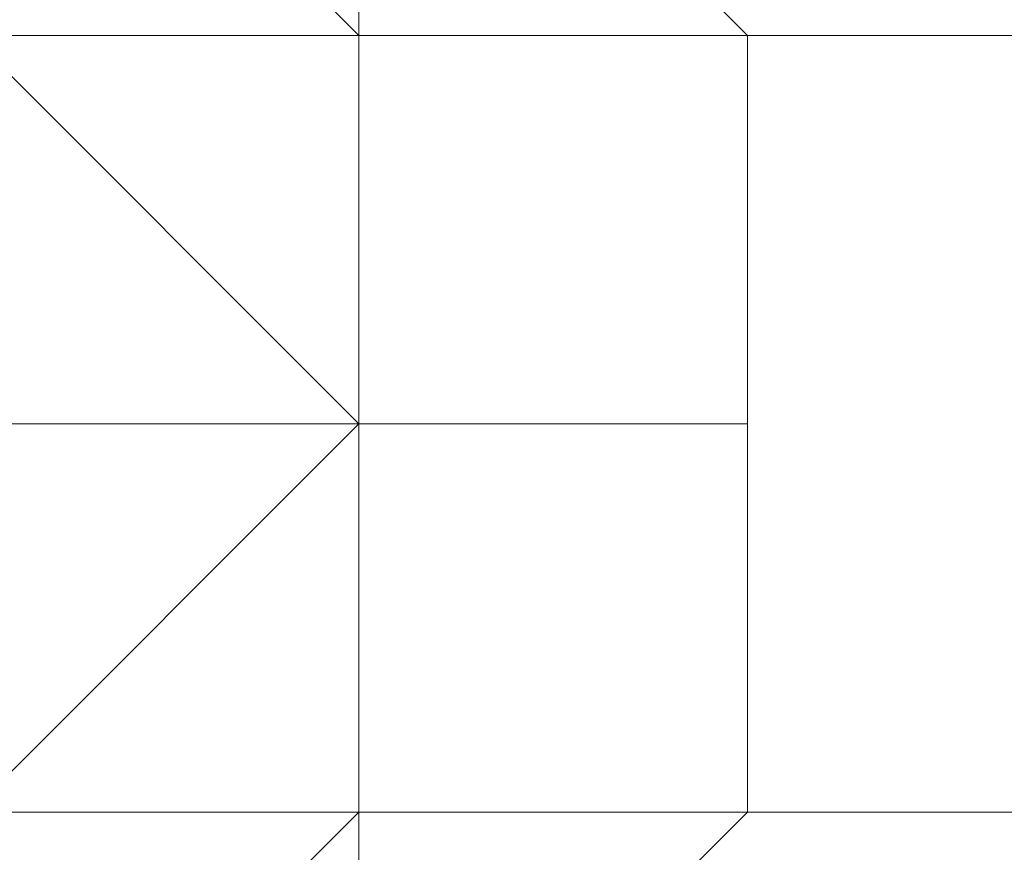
# Model space of a CAD drawing. Header units: inches. Extents: x -79624 to 52587, y -27526 to 10116.
# Tile 39 of 256: x 9835 to 9858, y -15401 to -15382. Entities that reach past the tile are written whole.
import ezdxf

# ---------------------------------------------------------------- set-up
doc = ezdxf.new("R2010")
doc.units = ezdxf.units.IN
doc.header["$MEASUREMENT"] = 0
doc.layers.add('- მექანიკური ნაწილი', color=7, linetype='Continuous', lineweight=18)
doc.layers.add('Dimensioning - General', color=7, linetype='Continuous')
doc.styles.add('GENERATED_STYLE_1', font='txt')
doc.dimstyles.new('GENERATED_STYLE__1', dxfattribs={"dimtxt": 100, "dimasz": 76, "dimexe": 0.18, "dimexo": 0.0625, "dimgap": 0, "dimtad": 0, "dimdec": 0, "dimlfac": 0.1, "dimzin": 0, "dimdsep": 46, "dimtxsty": 'GENERATED_STYLE_1', "dimblk": 'ARROWHEAD_5', "dimblk1": 'ARROWHEAD_5', "dimblk2": 'ARROWHEAD_5', "dimcen": 0.09, "dimse1": 1, "dimse2": 1, "dimclrd": 7, "dimclre": 7, "dimclrt": 7, "dimadec": 0, "dimazin": 0, "dimtfac": 1, "dimtdec": 4, "dimtmove": 0, "dimatfit": 3, "dimfxl": 1, "dimtolj": 1, "dimtzin": 0, "dimarcsym": 0})
doc.dimstyles.new('GENERATED_STYLE__2', dxfattribs={"dimtxt": 100, "dimasz": 76, "dimexe": 0.18, "dimexo": 0.0625, "dimgap": 0, "dimtad": 0, "dimtih": 1, "dimtoh": 1, "dimdec": 0, "dimlfac": 0.1, "dimzin": 0, "dimdsep": 46, "dimtxsty": 'GENERATED_STYLE_1', "dimblk": 'ARROWHEAD_5', "dimblk1": 'ARROWHEAD_5', "dimblk2": 'ARROWHEAD_5', "dimcen": 0.09, "dimse1": 1, "dimse2": 1, "dimclrd": 7, "dimclre": 7, "dimclrt": 7, "dimadec": 0, "dimazin": 0, "dimtfac": 1, "dimtdec": 4, "dimtmove": 0, "dimatfit": 3, "dimfxl": 1, "dimtolj": 1, "dimtzin": 0, "dimarcsym": 0})

# ---------------------------------------------------------------- blocks, each defined once
blk = doc.blocks.new('ARROWHEAD_5')
at = {"linetype": 'Continuous', "lineweight": 0}
blk.add_hatch(color=0, dxfattribs=at).paths.add_polyline_path([(-1, 0.2679), (0, 0), (-1, -0.2679)])
at = {"color": 0, "linetype": 'Continuous', "lineweight": 0}
blk.add_line((0, 0), (-1, 0), dxfattribs=at)
blk = doc.blocks.new('*D249')
at = {"layer": 'Defpoints', "color": 0, "linetype": 'Continuous', "transparency": 16777216}
for p in [(358.556, 209.203), (25258.556, 209.203), (1258.556, -26125.722)]:
    blk.add_point(p, dxfattribs=at)
at = {"layer": 'Dimensioning - General', "color": 7, "linetype": 'Continuous', "lineweight": -2, "transparency": 16777216}
for p, q in [((358.556, 133.203), (358.556, -12795.724)), ((358.556, -26049.722), (358.556, -13148.104))]:
    blk.add_line(p, q, dxfattribs=at)
at = {"layer": 'Dimensioning - General', "color": 7, "linetype": 'Continuous', "lineweight": -2, "transparency": 16777216, "xscale": 76.00000000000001, "yscale": 76.00000000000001, "zscale": 76.00000000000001}
for p, rotation in [((358.556, 209.203), 90), ((358.556, -26125.722), 270)]:
    blk.add_blockref('ARROWHEAD_5', p, dxfattribs=dict(at, rotation=rotation))
at = {"layer": 'Dimensioning - General', "color": 7, "linetype": 'Continuous', "lineweight": 13, "transparency": 16777216, "insert": (358.556, -12971.914), "char_height": 100, "attachment_point": 5, "rotation": 90, "style": 'GENERATED_STYLE_1'}
blk.add_mtext('\\A1;2633', dxfattribs=at)
blk = doc.blocks.new('*D264')
at = {"layer": 'Defpoints', "color": 0, "linetype": 'Continuous', "transparency": 16777216}
for p in [(7428.968, -14429.123), (51186.628, -26125.722), (51186.628, -26425.722)]:
    blk.add_point(p, dxfattribs=at)
at = {"layer": 'Dimensioning - General', "color": 7, "linetype": 'Continuous', "lineweight": -2, "transparency": 16777216}
for p, q in [((7504.968, -26425.722), (29120.843, -26425.722)), ((51110.628, -26425.722), (29468.462, -26425.722))]:
    blk.add_line(p, q, dxfattribs=at)
at = {"layer": 'Dimensioning - General', "color": 7, "linetype": 'Continuous', "lineweight": -2, "transparency": 16777216, "xscale": 76.00000000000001, "yscale": 76.00000000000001, "zscale": 76.00000000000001, "rotation": 180}
blk.add_blockref('ARROWHEAD_5', (7428.968, -26425.722), dxfattribs=at)
at = {"layer": 'Dimensioning - General', "color": 7, "linetype": 'Continuous', "lineweight": -2, "transparency": 16777216, "xscale": 76.00000000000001, "yscale": 76.00000000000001, "zscale": 76.00000000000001}
blk.add_blockref('ARROWHEAD_5', (51186.628, -26425.722), dxfattribs=at)
at = {"layer": 'Dimensioning - General', "color": 7, "linetype": 'Continuous', "lineweight": 13, "transparency": 16777216, "insert": (29294.653, -26425.722), "char_height": 100, "attachment_point": 5, "style": 'GENERATED_STYLE_1'}
blk.add_mtext('\\A1;4376', dxfattribs=at)
blk = doc.blocks.new('*D276')
at = {"layer": 'Defpoints', "color": 0, "linetype": 'Continuous', "transparency": 16777216}
for p in [(7428.968, -14429.123), (51786.628, -14429.123), (4328.728, -18360.584)]:
    blk.add_point(p, dxfattribs=at)
at = {"layer": 'Dimensioning - General', "color": 7, "linetype": 'Continuous', "lineweight": -2, "transparency": 16777216}
for p, q in [((51786.628, -14505.123), (51786.628, -16274.383)), ((51786.628, -18284.584), (51786.628, -16531.526))]:
    blk.add_line(p, q, dxfattribs=at)
at = {"layer": 'Dimensioning - General', "color": 7, "linetype": 'Continuous', "lineweight": -2, "transparency": 16777216, "xscale": 76.00000000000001, "yscale": 76.00000000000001, "zscale": 76.00000000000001}
for p, rotation in [((51786.628, -14429.123), 90), ((51786.628, -18360.584), 270)]:
    blk.add_blockref('ARROWHEAD_5', p, dxfattribs=dict(at, rotation=rotation))
at = {"layer": 'Dimensioning - General', "color": 7, "linetype": 'Continuous', "lineweight": 13, "transparency": 16777216, "insert": (51786.628, -16402.954), "char_height": 100, "attachment_point": 5, "rotation": 90, "style": 'GENERATED_STYLE_1'}
blk.add_mtext('\\A1;393', dxfattribs=at)

msp = doc.modelspace()

# ---------------------------------------------------------------- linework, layer by layer
at = {"layer": '- მექანიკური ნაწილი', "color": 7, "lineweight": 0}
msp.add_lwpolyline([(9842.73853, -15408.92462), (9842.73853, -14977.78728), (9779.86434, -14968.80526), (9779.86434, -15417.90665)], close=True, dxfattribs=at)
for points in [[(9842.73853, -15408.92462), (9842.73853, -14977.78728), (9779.86434, -14968.80526)], [(9842.73853, -14977.78728), (9842.73853, -15408.92462), (9842.73853, -14977.78728)], [(10282.8579, -15399.94259), (9779.86434, -15399.94259), (9779.86434, -15381.97854), (9636.15189, -15381.97854), (9636.15189, -15337.0684), (9636.15189, -15381.97854), (9636.15189, -15337.0684), (9636.15189, -15381.97854), (9636.15189, -15355.03245), (9600.22378, -15355.03245), (9600.22378, -15319.10434), (9636.15189, -15319.10434), (9636.15189, -15355.03245), (9600.22378, -15355.03245), (9636.15189, -15355.03245), (9636.15189, -15319.10434), (9636.15189, -15355.03245), (9636.15189, -15319.10434), (9779.86434, -15319.10434), (9779.86434, -15355.03245), (9636.15189, -15355.03245), (9636.15189, -15319.10434), (9779.86434, -15319.10434), (9779.86434, -15274.1942)], [(9636.15189, -15274.1942), (9636.15189, -15319.10434), (9636.15189, -15274.1942), (9636.15189, -15319.10434), (9779.86434, -15319.10434), (9779.86434, -15355.03245), (9636.15189, -15355.03245), (9636.15189, -15381.97854), (9779.86434, -15381.97854), (9779.86434, -15337.0684), (9779.86434, -15381.97854), (9779.86434, -15337.0684), (9779.86434, -15381.97854), (10282.8579, -15381.97854)], [(9779.86434, -15355.03245), (9779.86434, -15381.97854), (10282.8579, -15381.97854)], [(9636.15189, -15399.94259), (9779.86434, -15399.94259), (9779.86434, -15381.97854), (9779.86434, -15399.94259), (9779.86434, -15381.97854), (9779.86434, -15399.94259), (9779.86434, -15381.97854), (10282.8579, -15381.97854)], [(10282.8579, -15399.94259), (9779.86434, -15399.94259), (9779.86434, -15381.97854), (10282.8579, -15381.97854)], [(10282.8579, -15408.92462), (9779.86434, -15408.92462), (9779.86434, -15417.90665), (9636.15189, -15417.90665), (9636.15189, -15408.92462), (9779.86434, -15408.92462), (9779.86434, -15399.94259), (10282.8579, -15399.94259)], [(10282.8579, -15417.90665), (9779.86434, -15417.90665), (9779.86434, -15408.92462), (9779.86434, -15399.94259), (10282.8579, -15399.94259)]]:
    msp.add_lwpolyline(points, dxfattribs=at)
at = {"layer": '- მექანიკური ნაწილი', "lineweight": 0}
for points in [[(9833.7565, -15364.01448), (9842.73853, -15372.99651), (9842.73853, -15381.97854), (9842.73853, -15390.96057), (9842.73853, -15399.94259), (9842.73853, -15408.92462), (9833.7565, -15417.90665)], [(9833.7565, -15372.99651), (9842.73853, -15381.97854), (9833.7565, -15372.99651)], [(9833.7565, -15372.99651), (9842.73853, -15381.97854), (9833.7565, -15372.99651)], [(9833.7565, -15372.99651), (9842.73853, -15381.97854), (9833.7565, -15372.99651)], [(9833.7565, -15372.99651), (9842.73853, -15381.97854), (9833.7565, -15372.99651)], [(9833.7565, -15372.99651), (9842.73853, -15381.97854), (9833.7565, -15372.99651)], [(9833.7565, -15372.99651), (9842.73853, -15381.97854), (9833.7565, -15372.99651)], [(9833.7565, -15372.99651), (9842.73853, -15381.97854), (9833.7565, -15372.99651)], [(9833.7565, -15372.99651), (9842.73853, -15381.97854), (9833.7565, -15372.99651)], [(9833.7565, -15372.99651), (9842.73853, -15381.97854), (9833.7565, -15372.99651)], [(9833.7565, -15372.99651), (9842.73853, -15381.97854), (9833.7565, -15372.99651)], [(9833.7565, -15372.99651), (9842.73853, -15381.97854), (9833.7565, -15372.99651)], [(9833.7565, -15372.99651), (9842.73853, -15381.97854), (9833.7565, -15372.99651)], [(9833.7565, -15372.99651), (9842.73853, -15381.97854), (9833.7565, -15372.99651)], [(9833.7565, -15372.99651), (9842.73853, -15381.97854), (9833.7565, -15372.99651)], [(9833.7565, -15372.99651), (9842.73853, -15381.97854), (9833.7565, -15372.99651)], [(9833.7565, -15372.99651), (9842.73853, -15381.97854), (9833.7565, -15372.99651)], [(9833.7565, -15372.99651), (9842.73853, -15381.97854), (9833.7565, -15372.99651)], [(9833.7565, -15372.99651), (9842.73853, -15381.97854), (9833.7565, -15372.99651)], [(9833.7565, -15381.97854), (9842.73853, -15381.97854), (9833.7565, -15372.99651), (9842.73853, -15381.97854), (9833.7565, -15381.97854)], [(9833.7565, -15372.99651), (9842.73853, -15381.97854), (9833.7565, -15381.97854), (9842.73853, -15381.97854), (9833.7565, -15381.97854)], [(9833.7565, -15381.97854), (9842.73853, -15381.97854), (9833.7565, -15381.97854), (9842.73853, -15381.97854), (9833.7565, -15372.99651)], [(9833.7565, -15372.99651), (9842.73853, -15381.97854), (9833.7565, -15381.97854), (9842.73853, -15381.97854), (9833.7565, -15381.97854), (9842.73853, -15390.96057), (9833.7565, -15399.94259), (9842.73853, -15399.94259), (9833.7565, -15399.94259), (9842.73853, -15399.94259), (9842.73853, -15390.96057), (9833.7565, -15399.94259), (9842.73853, -15399.94259), (9833.7565, -15399.94259), (9842.73853, -15399.94259), (9842.73853, -15390.96057), (9842.73853, -15399.94259), (9842.73853, -15390.96057), (9833.7565, -15390.96057), (9842.73853, -15390.96057), (9833.7565, -15381.97854)], [(9833.7565, -15390.96057), (9842.73853, -15390.96057), (9833.7565, -15381.97854), (9842.73853, -15381.97854), (9842.73853, -15390.96057), (9851.72056, -15390.96057), (9851.72056, -15381.97854), (9842.73853, -15381.97854), (9833.7565, -15372.99651)], [(9833.7565, -15372.99651), (9842.73853, -15381.97854), (9833.7565, -15372.99651)], [(9833.7565, -15372.99651), (9842.73853, -15381.97854), (9833.7565, -15372.99651)], [(9833.7565, -15372.99651), (9842.73853, -15381.97854), (9833.7565, -15372.99651)], [(9833.7565, -15372.99651), (9842.73853, -15381.97854), (9833.7565, -15372.99651)], [(9833.7565, -15372.99651), (9842.73853, -15381.97854), (9833.7565, -15372.99651)], [(9833.7565, -15372.99651), (9842.73853, -15381.97854), (9833.7565, -15372.99651)], [(9833.7565, -15372.99651), (9842.73853, -15381.97854), (9833.7565, -15372.99651)], [(9833.7565, -15372.99651), (9842.73853, -15381.97854), (9833.7565, -15372.99651)], [(9833.7565, -15372.99651), (9842.73853, -15381.97854), (9833.7565, -15372.99651)], [(9851.72056, -15381.97854), (9842.73853, -15372.99651)], [(9842.73853, -15372.99651), (9842.73853, -15381.97854)], [(9842.73853, -15372.99651), (9842.73853, -15381.97854), (9842.73853, -15372.99651)], [(9842.73853, -15381.97854), (9842.73853, -15372.99651), (9842.73853, -15381.97854)], [(9842.73853, -15372.99651), (9842.73853, -15381.97854), (9842.73853, -15372.99651)], [(9842.73853, -15372.99651), (9842.73853, -15381.97854), (9842.73853, -15372.99651)], [(9842.73853, -15372.99651), (9842.73853, -15381.97854), (9842.73853, -15372.99651)], [(9842.73853, -15372.99651), (9842.73853, -15381.97854), (9842.73853, -15372.99651)], [(9842.73853, -15372.99651), (9842.73853, -15381.97854), (9842.73853, -15372.99651)], [(9842.73853, -15372.99651), (9842.73853, -15381.97854), (9842.73853, -15372.99651)], [(9842.73853, -15372.99651), (9842.73853, -15381.97854), (9842.73853, -15372.99651)], [(9842.73853, -15372.99651), (9842.73853, -15381.97854), (9842.73853, -15372.99651)], [(9842.73853, -15372.99651), (9842.73853, -15381.97854), (9842.73853, -15372.99651)], [(9842.73853, -15372.99651), (9842.73853, -15381.97854), (9842.73853, -15372.99651)], [(9842.73853, -15372.99651), (9842.73853, -15381.97854), (9842.73853, -15372.99651)], [(9842.73853, -15372.99651), (9842.73853, -15381.97854), (9842.73853, -15372.99651)], [(9842.73853, -15372.99651), (9842.73853, -15381.97854), (9842.73853, -15372.99651)], [(9842.73853, -15372.99651), (9842.73853, -15381.97854), (9842.73853, -15372.99651)], [(9842.73853, -15372.99651), (9842.73853, -15381.97854), (9842.73853, -15372.99651)], [(9842.73853, -15372.99651), (9842.73853, -15381.97854), (9842.73853, -15372.99651)], [(9842.73853, -15372.99651), (9842.73853, -15381.97854), (9842.73853, -15372.99651)], [(9842.73853, -15372.99651), (9842.73853, -15381.97854), (9842.73853, -15372.99651)], [(9842.73853, -15381.97854), (9842.73853, -15372.99651), (9842.73853, -15381.97854)], [(9842.73853, -15381.97854), (9842.73853, -15372.99651)], [(9833.7565, -15381.97854), (9842.73853, -15381.97854), (9833.7565, -15381.97854)], [(9833.7565, -15381.97854), (9842.73853, -15381.97854), (9833.7565, -15381.97854)], [(9842.73853, -15381.97854), (9833.7565, -15381.97854), (9842.73853, -15381.97854)], [(9842.73853, -15381.97854), (9833.7565, -15381.97854), (9842.73853, -15381.97854)], [(9833.7565, -15381.97854), (9842.73853, -15381.97854), (9833.7565, -15381.97854)], [(9833.7565, -15381.97854), (9842.73853, -15381.97854), (9833.7565, -15381.97854)], [(9842.73853, -15381.97854), (9833.7565, -15381.97854), (9842.73853, -15381.97854)], [(9842.73853, -15390.96057), (9833.7565, -15381.97854)], [(9833.7565, -15381.97854), (9842.73853, -15381.97854), (9833.7565, -15381.97854)], [(9833.7565, -15381.97854), (9842.73853, -15381.97854), (9833.7565, -15381.97854)], [(9842.73853, -15381.97854), (9833.7565, -15381.97854), (9842.73853, -15381.97854)], [(9842.73853, -15381.97854), (9833.7565, -15381.97854), (9842.73853, -15381.97854)], [(9833.7565, -15381.97854), (9842.73853, -15381.97854), (9833.7565, -15381.97854)], [(9833.7565, -15381.97854), (9842.73853, -15381.97854), (9833.7565, -15381.97854)], [(9842.73853, -15381.97854), (9833.7565, -15381.97854), (9842.73853, -15381.97854)], [(9833.7565, -15381.97854), (9842.73853, -15390.96057), (9851.72056, -15390.96057), (9851.72056, -15399.94259), (9842.73853, -15399.94259), (9842.73853, -15408.92462), (9851.72056, -15399.94259), (9842.73853, -15399.94259), (9842.73853, -15390.96057), (9833.7565, -15399.94259), (9842.73853, -15390.96057), (9842.73853, -15399.94259), (9833.7565, -15399.94259), (9842.73853, -15399.94259), (9833.7565, -15399.94259), (9842.73853, -15399.94259), (9833.7565, -15399.94259), (9842.73853, -15390.96057), (9842.73853, -15399.94259), (9842.73853, -15408.92462)], [(9833.7565, -15408.92462), (9842.73853, -15399.94259), (9833.7565, -15399.94259), (9842.73853, -15390.96057), (9833.7565, -15381.97854)], [(9833.7565, -15381.97854), (9842.73853, -15381.97854), (9833.7565, -15381.97854)], [(9833.7565, -15381.97854), (9842.73853, -15381.97854), (9833.7565, -15381.97854)], [(9842.73853, -15381.97854), (9833.7565, -15381.97854), (9842.73853, -15381.97854)], [(9842.73853, -15381.97854), (9833.7565, -15381.97854), (9842.73853, -15381.97854)], [(9833.7565, -15381.97854), (9842.73853, -15381.97854), (9833.7565, -15381.97854)], [(9833.7565, -15381.97854), (9842.73853, -15381.97854), (9833.7565, -15381.97854)], [(9842.73853, -15381.97854), (9833.7565, -15381.97854), (9842.73853, -15381.97854)], [(9842.73853, -15381.97854), (9851.72056, -15381.97854)], [(9842.73853, -15390.96057), (9842.73853, -15381.97854), (9842.73853, -15390.96057)], [(9842.73853, -15381.97854), (9842.73853, -15381.97854)], [(9842.73853, -15381.97854), (9842.73853, -15390.96057), (9842.73853, -15381.97854)], [(9842.73853, -15381.97854), (9842.73853, -15390.96057), (9842.73853, -15381.97854)], [(9842.73853, -15381.97854), (9842.73853, -15390.96057), (9842.73853, -15381.97854)], [(9842.73853, -15381.97854), (9842.73853, -15390.96057), (9842.73853, -15381.97854)], [(9842.73853, -15381.97854), (9842.73853, -15390.96057), (9842.73853, -15381.97854)], [(9842.73853, -15381.97854), (9842.73853, -15390.96057), (9842.73853, -15381.97854)], [(9842.73853, -15381.97854), (9842.73853, -15390.96057), (9842.73853, -15381.97854)], [(9842.73853, -15381.97854), (9842.73853, -15390.96057), (9842.73853, -15381.97854)], [(9842.73853, -15381.97854), (9842.73853, -15390.96057), (9842.73853, -15381.97854)], [(9842.73853, -15381.97854), (9842.73853, -15390.96057), (9842.73853, -15381.97854)], [(9842.73853, -15381.97854), (9842.73853, -15390.96057), (9842.73853, -15381.97854)], [(9842.73853, -15381.97854), (9842.73853, -15390.96057), (9842.73853, -15381.97854)], [(9842.73853, -15381.97854), (9842.73853, -15390.96057), (9842.73853, -15381.97854)], [(9842.73853, -15381.97854), (9842.73853, -15390.96057), (9842.73853, -15381.97854)], [(9842.73853, -15381.97854), (9842.73853, -15390.96057), (9842.73853, -15381.97854)], [(9842.73853, -15381.97854), (9842.73853, -15390.96057), (9842.73853, -15381.97854)], [(9842.73853, -15381.97854), (9842.73853, -15390.96057), (9842.73853, -15381.97854)], [(9842.73853, -15381.97854), (9842.73853, -15390.96057), (9842.73853, -15381.97854)], [(9842.73853, -15381.97854), (9842.73853, -15390.96057), (9842.73853, -15381.97854)], [(9842.73853, -15381.97854), (9842.73853, -15390.96057), (9842.73853, -15381.97854)], [(9842.73853, -15381.97854), (9842.73853, -15390.96057), (9842.73853, -15381.97854)], [(9842.73853, -15381.97854), (9842.73853, -15390.96057), (9842.73853, -15381.97854)], [(9842.73853, -15381.97854), (9842.73853, -15390.96057), (9842.73853, -15381.97854)], [(9842.73853, -15381.97854), (9842.73853, -15381.97854)], [(9842.73853, -15381.97854), (9842.73853, -15381.97854)], [(9842.73853, -15381.97854), (9842.73853, -15381.97854)], [(9842.73853, -15381.97854), (9842.73853, -15381.97854)], [(9842.73853, -15381.97854), (9842.73853, -15381.97854)], [(9842.73853, -15381.97854), (9842.73853, -15381.97854)], [(9842.73853, -15381.97854), (9842.73853, -15381.97854)], [(9842.73853, -15381.97854), (9842.73853, -15381.97854)], [(9842.73853, -15381.97854), (9842.73853, -15381.97854)], [(9842.73853, -15381.97854), (9842.73853, -15381.97854)], [(9842.73853, -15381.97854), (9842.73853, -15381.97854)], [(9842.73853, -15381.97854), (9842.73853, -15381.97854)], [(9842.73853, -15381.97854), (9842.73853, -15381.97854)], [(9842.73853, -15381.97854), (9842.73853, -15381.97854)], [(9842.73853, -15381.97854), (9842.73853, -15381.97854)], [(9842.73853, -15381.97854), (9842.73853, -15381.97854)], [(9842.73853, -15381.97854), (9842.73853, -15381.97854)], [(9842.73853, -15381.97854), (9842.73853, -15381.97854)], [(9842.73853, -15381.97854), (9842.73853, -15381.97854)], [(9842.73853, -15381.97854), (9842.73853, -15381.97854)], [(9842.73853, -15381.97854), (9842.73853, -15381.97854)], [(9842.73853, -15381.97854), (9842.73853, -15381.97854)], [(9842.73853, -15381.97854), (9842.73853, -15390.96057), (9842.73853, -15381.97854)], [(9842.73853, -15381.97854), (9842.73853, -15390.96057), (9842.73853, -15381.97854)], [(9842.73853, -15381.97854), (9842.73853, -15390.96057), (9842.73853, -15381.97854)], [(9842.73853, -15381.97854), (9842.73853, -15390.96057), (9842.73853, -15381.97854)], [(9842.73853, -15381.97854), (9842.73853, -15390.96057), (9842.73853, -15381.97854)], [(9842.73853, -15381.97854), (9842.73853, -15390.96057), (9842.73853, -15381.97854)], [(9842.73853, -15381.97854), (9842.73853, -15390.96057), (9842.73853, -15381.97854)], [(9842.73853, -15381.97854), (9842.73853, -15390.96057), (9842.73853, -15381.97854)], [(9842.73853, -15381.97854), (9842.73853, -15390.96057), (9842.73853, -15381.97854)], [(9842.73853, -15381.97854), (9842.73853, -15390.96057), (9842.73853, -15381.97854)], [(9842.73853, -15381.97854), (9842.73853, -15390.96057), (9842.73853, -15381.97854)], [(9842.73853, -15381.97854), (9842.73853, -15390.96057), (9842.73853, -15381.97854)], [(9842.73853, -15381.97854), (9842.73853, -15390.96057), (9842.73853, -15381.97854)], [(9842.73853, -15381.97854), (9842.73853, -15390.96057), (9842.73853, -15381.97854)], [(9842.73853, -15381.97854), (9842.73853, -15390.96057), (9842.73853, -15381.97854)], [(9842.73853, -15381.97854), (9842.73853, -15390.96057), (9842.73853, -15381.97854)], [(9842.73853, -15381.97854), (9842.73853, -15390.96057), (9842.73853, -15381.97854)], [(9842.73853, -15381.97854), (9842.73853, -15390.96057), (9842.73853, -15381.97854)], [(9842.73853, -15381.97854), (9842.73853, -15390.96057), (9842.73853, -15381.97854)], [(9842.73853, -15381.97854), (9842.73853, -15390.96057), (9842.73853, -15381.97854)], [(9842.73853, -15381.97854), (9842.73853, -15390.96057), (9842.73853, -15381.97854)], [(9842.73853, -15381.97854), (9842.73853, -15390.96057), (9842.73853, -15381.97854)], [(9842.73853, -15381.97854), (9842.73853, -15390.96057), (9842.73853, -15381.97854)], [(9842.73853, -15381.97854), (9842.73853, -15381.97854)], [(9842.73853, -15381.97854), (9842.73853, -15381.97854)], [(9842.73853, -15381.97854), (9842.73853, -15381.97854)], [(9842.73853, -15381.97854), (9842.73853, -15381.97854)], [(9842.73853, -15381.97854), (9842.73853, -15381.97854)], [(9842.73853, -15381.97854), (9842.73853, -15381.97854)], [(9842.73853, -15381.97854), (9842.73853, -15381.97854)], [(9842.73853, -15381.97854), (9842.73853, -15381.97854)], [(9842.73853, -15381.97854), (9842.73853, -15381.97854)], [(9842.73853, -15381.97854), (9842.73853, -15381.97854)], [(9842.73853, -15381.97854), (9842.73853, -15381.97854)], [(9842.73853, -15381.97854), (9842.73853, -15381.97854)], [(9842.73853, -15381.97854), (9842.73853, -15381.97854)], [(9842.73853, -15381.97854), (9842.73853, -15381.97854)], [(9842.73853, -15381.97854), (9842.73853, -15381.97854)], [(9842.73853, -15381.97854), (9842.73853, -15381.97854)], [(9842.73853, -15381.97854), (9842.73853, -15381.97854)], [(9842.73853, -15381.97854), (9842.73853, -15381.97854)], [(9842.73853, -15381.97854), (9842.73853, -15381.97854)], [(9842.73853, -15381.97854), (9842.73853, -15381.97854)], [(9842.73853, -15381.97854), (9842.73853, -15381.97854)], [(9842.73853, -15381.97854), (9842.73853, -15381.97854)], [(9842.73853, -15381.97854), (9842.73853, -15390.96057), (9842.73853, -15381.97854)], [(9842.73853, -15381.97854), (9842.73853, -15390.96057), (9842.73853, -15381.97854)], [(9842.73853, -15381.97854), (9842.73853, -15390.96057), (9842.73853, -15381.97854)], [(9842.73853, -15381.97854), (9842.73853, -15390.96057), (9842.73853, -15381.97854)], [(9842.73853, -15381.97854), (9842.73853, -15390.96057), (9842.73853, -15381.97854)], [(9842.73853, -15381.97854), (9842.73853, -15390.96057), (9842.73853, -15381.97854)], [(9842.73853, -15381.97854), (9842.73853, -15390.96057), (9842.73853, -15381.97854)], [(9842.73853, -15381.97854), (9842.73853, -15390.96057), (9842.73853, -15381.97854)], [(9842.73853, -15381.97854), (9842.73853, -15390.96057), (9842.73853, -15381.97854)], [(9842.73853, -15381.97854), (9842.73853, -15390.96057), (9842.73853, -15381.97854)], [(9842.73853, -15381.97854), (9842.73853, -15390.96057), (9842.73853, -15381.97854)], [(9842.73853, -15381.97854), (9842.73853, -15390.96057), (9842.73853, -15381.97854)], [(9842.73853, -15381.97854), (9842.73853, -15390.96057), (9842.73853, -15381.97854)], [(9842.73853, -15381.97854), (9842.73853, -15390.96057), (9842.73853, -15381.97854)], [(9842.73853, -15381.97854), (9842.73853, -15390.96057), (9842.73853, -15381.97854)], [(9842.73853, -15381.97854), (9842.73853, -15390.96057), (9842.73853, -15381.97854)], [(9842.73853, -15381.97854), (9842.73853, -15390.96057), (9842.73853, -15381.97854)], [(9842.73853, -15381.97854), (9842.73853, -15390.96057), (9842.73853, -15381.97854)], [(9842.73853, -15381.97854), (9842.73853, -15390.96057), (9842.73853, -15381.97854)], [(9842.73853, -15381.97854), (9842.73853, -15390.96057), (9842.73853, -15381.97854)], [(9842.73853, -15381.97854), (9842.73853, -15390.96057), (9842.73853, -15381.97854)], [(9842.73853, -15381.97854), (9842.73853, -15390.96057), (9842.73853, -15381.97854)], [(9842.73853, -15381.97854), (9842.73853, -15390.96057), (9842.73853, -15381.97854)], [(9842.73853, -15381.97854), (9842.73853, -15381.97854)], [(9842.73853, -15381.97854), (9842.73853, -15381.97854)], [(9842.73853, -15381.97854), (9842.73853, -15381.97854)], [(9842.73853, -15381.97854), (9842.73853, -15381.97854)], [(9842.73853, -15381.97854), (9842.73853, -15381.97854)], [(9842.73853, -15381.97854), (9842.73853, -15381.97854)], [(9842.73853, -15381.97854), (9842.73853, -15381.97854)], [(9842.73853, -15381.97854), (9842.73853, -15381.97854)], [(9842.73853, -15381.97854), (9842.73853, -15381.97854)], [(9842.73853, -15381.97854), (9842.73853, -15381.97854)], [(9842.73853, -15381.97854), (9842.73853, -15381.97854)], [(9842.73853, -15381.97854), (9842.73853, -15381.97854)], [(9842.73853, -15381.97854), (9842.73853, -15381.97854)], [(9842.73853, -15381.97854), (9842.73853, -15381.97854)], [(9842.73853, -15381.97854), (9842.73853, -15381.97854)], [(9842.73853, -15381.97854), (9842.73853, -15381.97854)], [(9842.73853, -15381.97854), (9842.73853, -15381.97854)], [(9842.73853, -15381.97854), (9842.73853, -15381.97854)], [(9842.73853, -15381.97854), (9842.73853, -15381.97854)], [(9842.73853, -15381.97854), (9842.73853, -15381.97854)], [(9842.73853, -15381.97854), (9842.73853, -15381.97854)], [(9842.73853, -15381.97854), (9842.73853, -15381.97854)], [(9842.73853, -15390.96057), (9842.73853, -15381.97854), (9842.73853, -15390.96057)], [(9842.73853, -15381.97854), (9842.73853, -15381.97854)], [(9842.73853, -15381.97854), (9842.73853, -15381.97854)], [(9842.73853, -15390.96057), (9842.73853, -15381.97854)], [(9842.73853, -15381.97854), (9842.73853, -15381.97854)], [(9833.7565, -15390.96057), (9842.73853, -15390.96057), (9833.7565, -15390.96057)], [(9833.7565, -15390.96057), (9842.73853, -15390.96057)], [(9842.73853, -15399.94259), (9842.73853, -15390.96057), (9842.73853, -15399.94259)], [(9842.73853, -15390.96057), (9842.73853, -15390.96057)], [(9842.73853, -15390.96057), (9842.73853, -15390.96057)], [(9842.73853, -15390.96057), (9842.73853, -15390.96057)], [(9842.73853, -15390.96057), (9842.73853, -15390.96057)], [(9842.73853, -15390.96057), (9842.73853, -15390.96057)], [(9842.73853, -15390.96057), (9842.73853, -15390.96057)], [(9842.73853, -15390.96057), (9842.73853, -15390.96057)], [(9842.73853, -15390.96057), (9842.73853, -15390.96057)], [(9842.73853, -15390.96057), (9842.73853, -15390.96057)], [(9842.73853, -15390.96057), (9842.73853, -15390.96057)], [(9842.73853, -15390.96057), (9842.73853, -15390.96057)], [(9842.73853, -15390.96057), (9842.73853, -15390.96057)], [(9842.73853, -15390.96057), (9842.73853, -15390.96057)], [(9842.73853, -15390.96057), (9842.73853, -15390.96057)], [(9842.73853, -15390.96057), (9842.73853, -15390.96057)], [(9842.73853, -15390.96057), (9842.73853, -15390.96057)], [(9842.73853, -15390.96057), (9842.73853, -15390.96057)], [(9842.73853, -15390.96057), (9842.73853, -15390.96057)], [(9842.73853, -15390.96057), (9842.73853, -15390.96057)], [(9842.73853, -15390.96057), (9842.73853, -15390.96057)], [(9842.73853, -15390.96057), (9842.73853, -15390.96057)], [(9842.73853, -15390.96057), (9842.73853, -15390.96057)], [(9842.73853, -15390.96057), (9842.73853, -15390.96057)], [(9842.73853, -15390.96057), (9842.73853, -15390.96057)], [(9842.73853, -15390.96057), (9842.73853, -15390.96057)], [(9842.73853, -15390.96057), (9842.73853, -15390.96057)], [(9842.73853, -15390.96057), (9842.73853, -15399.94259), (9842.73853, -15390.96057)], [(9842.73853, -15390.96057), (9842.73853, -15399.94259), (9842.73853, -15390.96057)], [(9842.73853, -15390.96057), (9842.73853, -15399.94259), (9842.73853, -15390.96057)], [(9842.73853, -15390.96057), (9842.73853, -15399.94259), (9842.73853, -15390.96057)], [(9842.73853, -15390.96057), (9842.73853, -15399.94259), (9842.73853, -15390.96057)], [(9842.73853, -15390.96057), (9842.73853, -15399.94259), (9842.73853, -15390.96057)], [(9842.73853, -15390.96057), (9842.73853, -15399.94259), (9842.73853, -15390.96057)], [(9842.73853, -15390.96057), (9842.73853, -15399.94259), (9842.73853, -15390.96057)], [(9842.73853, -15390.96057), (9842.73853, -15399.94259), (9842.73853, -15390.96057)], [(9842.73853, -15390.96057), (9842.73853, -15399.94259), (9842.73853, -15390.96057)], [(9842.73853, -15390.96057), (9842.73853, -15399.94259), (9842.73853, -15390.96057)], [(9842.73853, -15390.96057), (9842.73853, -15399.94259), (9842.73853, -15390.96057)], [(9842.73853, -15390.96057), (9842.73853, -15399.94259), (9842.73853, -15390.96057)], [(9842.73853, -15390.96057), (9842.73853, -15399.94259), (9842.73853, -15390.96057)], [(9842.73853, -15390.96057), (9842.73853, -15399.94259), (9842.73853, -15390.96057)], [(9842.73853, -15390.96057), (9842.73853, -15399.94259), (9842.73853, -15390.96057)], [(9842.73853, -15390.96057), (9842.73853, -15399.94259), (9842.73853, -15390.96057)], [(9842.73853, -15390.96057), (9842.73853, -15399.94259), (9842.73853, -15390.96057)], [(9842.73853, -15390.96057), (9842.73853, -15399.94259), (9842.73853, -15390.96057)], [(9842.73853, -15390.96057), (9842.73853, -15399.94259), (9842.73853, -15390.96057)], [(9842.73853, -15390.96057), (9842.73853, -15399.94259), (9842.73853, -15390.96057)], [(9842.73853, -15390.96057), (9842.73853, -15399.94259), (9842.73853, -15390.96057)], [(9842.73853, -15390.96057), (9842.73853, -15399.94259), (9842.73853, -15390.96057)], [(9842.73853, -15390.96057), (9842.73853, -15390.96057)], [(9842.73853, -15390.96057), (9842.73853, -15390.96057)], [(9842.73853, -15390.96057), (9842.73853, -15390.96057)], [(9842.73853, -15390.96057), (9842.73853, -15390.96057)], [(9842.73853, -15390.96057), (9842.73853, -15390.96057)], [(9842.73853, -15390.96057), (9842.73853, -15390.96057)], [(9842.73853, -15390.96057), (9842.73853, -15390.96057)], [(9842.73853, -15390.96057), (9842.73853, -15390.96057)], [(9842.73853, -15390.96057), (9842.73853, -15390.96057)], [(9842.73853, -15390.96057), (9842.73853, -15390.96057)], [(9842.73853, -15390.96057), (9842.73853, -15390.96057)], [(9842.73853, -15390.96057), (9842.73853, -15390.96057)], [(9842.73853, -15390.96057), (9842.73853, -15390.96057)], [(9842.73853, -15390.96057), (9842.73853, -15390.96057)], [(9842.73853, -15390.96057), (9842.73853, -15390.96057)], [(9842.73853, -15390.96057), (9842.73853, -15390.96057)], [(9842.73853, -15390.96057), (9842.73853, -15390.96057)], [(9842.73853, -15390.96057), (9842.73853, -15390.96057)], [(9842.73853, -15390.96057), (9842.73853, -15390.96057)], [(9842.73853, -15390.96057), (9842.73853, -15390.96057)], [(9842.73853, -15390.96057), (9842.73853, -15390.96057)], [(9842.73853, -15390.96057), (9842.73853, -15390.96057)], [(9842.73853, -15390.96057), (9842.73853, -15390.96057)], [(9842.73853, -15390.96057), (9842.73853, -15390.96057)], [(9842.73853, -15390.96057), (9842.73853, -15390.96057)], [(9842.73853, -15390.96057), (9842.73853, -15399.94259), (9842.73853, -15390.96057)], [(9842.73853, -15390.96057), (9842.73853, -15399.94259), (9842.73853, -15390.96057)], [(9842.73853, -15390.96057), (9842.73853, -15399.94259), (9842.73853, -15390.96057)], [(9842.73853, -15390.96057), (9842.73853, -15399.94259), (9842.73853, -15390.96057)], [(9842.73853, -15390.96057), (9842.73853, -15399.94259), (9842.73853, -15390.96057)], [(9842.73853, -15390.96057), (9842.73853, -15399.94259), (9842.73853, -15390.96057)], [(9842.73853, -15390.96057), (9842.73853, -15399.94259), (9842.73853, -15390.96057)], [(9842.73853, -15390.96057), (9842.73853, -15399.94259), (9842.73853, -15390.96057)], [(9842.73853, -15390.96057), (9842.73853, -15399.94259), (9842.73853, -15390.96057)], [(9842.73853, -15390.96057), (9842.73853, -15399.94259), (9842.73853, -15390.96057)], [(9842.73853, -15390.96057), (9842.73853, -15399.94259), (9842.73853, -15390.96057)], [(9842.73853, -15390.96057), (9842.73853, -15399.94259), (9842.73853, -15390.96057)], [(9842.73853, -15390.96057), (9842.73853, -15399.94259), (9842.73853, -15390.96057)], [(9842.73853, -15390.96057), (9842.73853, -15399.94259), (9842.73853, -15390.96057)], [(9842.73853, -15390.96057), (9842.73853, -15399.94259), (9842.73853, -15390.96057)], [(9842.73853, -15390.96057), (9842.73853, -15399.94259), (9842.73853, -15390.96057)], [(9842.73853, -15390.96057), (9842.73853, -15399.94259), (9842.73853, -15390.96057)], [(9842.73853, -15390.96057), (9842.73853, -15399.94259), (9842.73853, -15390.96057)], [(9842.73853, -15390.96057), (9842.73853, -15399.94259), (9842.73853, -15390.96057)], [(9842.73853, -15390.96057), (9842.73853, -15399.94259), (9842.73853, -15390.96057)], [(9842.73853, -15390.96057), (9842.73853, -15399.94259), (9842.73853, -15390.96057)], [(9842.73853, -15390.96057), (9842.73853, -15399.94259), (9842.73853, -15390.96057)], [(9842.73853, -15390.96057), (9842.73853, -15399.94259), (9842.73853, -15390.96057)], [(9842.73853, -15390.96057), (9842.73853, -15390.96057)], [(9842.73853, -15390.96057), (9842.73853, -15390.96057)], [(9842.73853, -15390.96057), (9842.73853, -15390.96057)], [(9842.73853, -15390.96057), (9842.73853, -15390.96057)], [(9842.73853, -15390.96057), (9842.73853, -15390.96057)], [(9842.73853, -15390.96057), (9842.73853, -15390.96057)], [(9842.73853, -15390.96057), (9842.73853, -15390.96057)], [(9842.73853, -15390.96057), (9842.73853, -15390.96057)], [(9842.73853, -15390.96057), (9842.73853, -15390.96057)], [(9842.73853, -15390.96057), (9842.73853, -15390.96057)], [(9842.73853, -15390.96057), (9842.73853, -15390.96057)], [(9842.73853, -15390.96057), (9842.73853, -15390.96057)], [(9842.73853, -15390.96057), (9842.73853, -15390.96057)], [(9842.73853, -15390.96057), (9842.73853, -15390.96057)], [(9842.73853, -15390.96057), (9842.73853, -15390.96057)], [(9842.73853, -15390.96057), (9842.73853, -15390.96057)], [(9842.73853, -15390.96057), (9842.73853, -15390.96057)], [(9842.73853, -15390.96057), (9842.73853, -15390.96057)], [(9842.73853, -15390.96057), (9842.73853, -15390.96057)], [(9842.73853, -15390.96057), (9842.73853, -15390.96057)], [(9842.73853, -15390.96057), (9842.73853, -15390.96057)], [(9842.73853, -15390.96057), (9842.73853, -15390.96057)], [(9842.73853, -15390.96057), (9842.73853, -15390.96057)], [(9842.73853, -15390.96057), (9842.73853, -15390.96057)], [(9842.73853, -15390.96057), (9842.73853, -15390.96057)], [(9842.73853, -15390.96057), (9842.73853, -15399.94259), (9842.73853, -15390.96057)], [(9842.73853, -15390.96057), (9842.73853, -15399.94259), (9842.73853, -15390.96057)], [(9842.73853, -15390.96057), (9842.73853, -15399.94259), (9842.73853, -15390.96057)], [(9842.73853, -15390.96057), (9842.73853, -15399.94259), (9842.73853, -15390.96057)], [(9842.73853, -15390.96057), (9842.73853, -15399.94259), (9842.73853, -15390.96057)], [(9842.73853, -15390.96057), (9842.73853, -15399.94259), (9842.73853, -15390.96057)], [(9842.73853, -15390.96057), (9842.73853, -15399.94259), (9842.73853, -15390.96057)], [(9842.73853, -15390.96057), (9842.73853, -15399.94259), (9842.73853, -15390.96057)], [(9842.73853, -15390.96057), (9842.73853, -15399.94259), (9842.73853, -15390.96057)], [(9842.73853, -15390.96057), (9842.73853, -15399.94259), (9842.73853, -15390.96057)], [(9842.73853, -15390.96057), (9842.73853, -15399.94259), (9842.73853, -15390.96057)], [(9842.73853, -15390.96057), (9842.73853, -15399.94259), (9842.73853, -15390.96057)], [(9842.73853, -15390.96057), (9842.73853, -15399.94259), (9842.73853, -15390.96057)], [(9842.73853, -15390.96057), (9842.73853, -15399.94259), (9842.73853, -15390.96057)], [(9842.73853, -15390.96057), (9842.73853, -15399.94259), (9842.73853, -15390.96057)], [(9842.73853, -15390.96057), (9842.73853, -15399.94259), (9842.73853, -15390.96057)], [(9842.73853, -15390.96057), (9842.73853, -15399.94259), (9842.73853, -15390.96057)], [(9842.73853, -15390.96057), (9842.73853, -15399.94259), (9842.73853, -15390.96057)], [(9842.73853, -15390.96057), (9842.73853, -15399.94259), (9842.73853, -15390.96057)], [(9842.73853, -15390.96057), (9842.73853, -15399.94259), (9842.73853, -15390.96057)], [(9842.73853, -15390.96057), (9842.73853, -15399.94259), (9842.73853, -15390.96057)], [(9842.73853, -15390.96057), (9842.73853, -15399.94259), (9842.73853, -15390.96057)], [(9842.73853, -15390.96057), (9842.73853, -15399.94259), (9842.73853, -15390.96057)], [(9842.73853, -15399.94259), (9842.73853, -15390.96057), (9842.73853, -15399.94259)], [(9842.73853, -15390.96057), (9842.73853, -15390.96057)], [(9842.73853, -15399.94259), (9842.73853, -15390.96057)], [(9842.73853, -15399.94259), (9833.7565, -15408.92462), (9842.73853, -15399.94259)], [(9842.73853, -15399.94259), (9833.7565, -15408.92462), (9842.73853, -15399.94259)], [(9842.73853, -15399.94259), (9833.7565, -15408.92462), (9842.73853, -15399.94259)], [(9842.73853, -15399.94259), (9833.7565, -15408.92462), (9842.73853, -15399.94259)], [(9842.73853, -15399.94259), (9833.7565, -15408.92462), (9842.73853, -15399.94259)], [(9842.73853, -15399.94259), (9833.7565, -15408.92462), (9842.73853, -15399.94259)], [(9833.7565, -15399.94259), (9842.73853, -15399.94259), (9833.7565, -15399.94259)], [(9842.73853, -15399.94259), (9833.7565, -15399.94259), (9842.73853, -15399.94259)], [(9842.73853, -15399.94259), (9833.7565, -15399.94259), (9842.73853, -15399.94259)], [(9833.7565, -15399.94259), (9842.73853, -15399.94259), (9833.7565, -15399.94259)], [(9842.73853, -15399.94259), (9833.7565, -15399.94259), (9842.73853, -15399.94259)], [(9842.73853, -15399.94259), (9833.7565, -15399.94259), (9842.73853, -15399.94259)], [(9833.7565, -15399.94259), (9842.73853, -15399.94259), (9833.7565, -15399.94259)], [(9842.73853, -15408.92462), (9842.73853, -15399.94259), (9833.7565, -15408.92462), (9842.73853, -15399.94259), (9842.73853, -15408.92462), (9842.73853, -15399.94259), (9842.73853, -15408.92462), (9842.73853, -15399.94259), (9842.73853, -15408.92462), (9842.73853, -15399.94259), (9842.73853, -15408.92462)], [(9842.73853, -15399.94259), (9833.7565, -15408.92462), (9842.73853, -15399.94259)], [(9842.73853, -15399.94259), (9833.7565, -15408.92462), (9842.73853, -15399.94259)], [(9842.73853, -15399.94259), (9833.7565, -15408.92462), (9842.73853, -15399.94259)], [(9842.73853, -15399.94259), (9833.7565, -15408.92462), (9842.73853, -15399.94259)], [(9842.73853, -15399.94259), (9833.7565, -15408.92462), (9842.73853, -15399.94259)], [(9842.73853, -15399.94259), (9833.7565, -15408.92462), (9842.73853, -15399.94259)], [(9833.7565, -15399.94259), (9842.73853, -15399.94259), (9833.7565, -15399.94259)], [(9842.73853, -15399.94259), (9833.7565, -15399.94259), (9842.73853, -15399.94259)], [(9842.73853, -15399.94259), (9833.7565, -15399.94259), (9842.73853, -15399.94259)], [(9833.7565, -15399.94259), (9842.73853, -15399.94259), (9833.7565, -15399.94259)], [(9842.73853, -15399.94259), (9833.7565, -15399.94259), (9842.73853, -15399.94259)], [(9842.73853, -15399.94259), (9833.7565, -15399.94259), (9842.73853, -15399.94259)], [(9833.7565, -15399.94259), (9842.73853, -15399.94259), (9833.7565, -15399.94259)], [(9842.73853, -15399.94259), (9833.7565, -15408.92462), (9842.73853, -15399.94259)], [(9842.73853, -15399.94259), (9833.7565, -15408.92462), (9842.73853, -15399.94259)], [(9842.73853, -15399.94259), (9833.7565, -15408.92462), (9842.73853, -15399.94259)], [(9842.73853, -15399.94259), (9833.7565, -15408.92462), (9842.73853, -15399.94259)], [(9842.73853, -15399.94259), (9833.7565, -15408.92462), (9842.73853, -15399.94259)], [(9842.73853, -15399.94259), (9833.7565, -15408.92462), (9842.73853, -15399.94259)], [(9833.7565, -15399.94259), (9842.73853, -15399.94259), (9833.7565, -15399.94259)], [(9842.73853, -15399.94259), (9833.7565, -15399.94259), (9842.73853, -15399.94259)], [(9842.73853, -15399.94259), (9833.7565, -15399.94259), (9842.73853, -15399.94259)], [(9833.7565, -15399.94259), (9842.73853, -15399.94259), (9833.7565, -15399.94259)], [(9842.73853, -15399.94259), (9833.7565, -15399.94259), (9842.73853, -15399.94259)], [(9842.73853, -15399.94259), (9833.7565, -15399.94259), (9842.73853, -15399.94259)], [(9833.7565, -15399.94259), (9842.73853, -15399.94259), (9833.7565, -15399.94259)], [(9842.73853, -15408.92462), (9842.73853, -15399.94259), (9842.73853, -15408.92462)], [(9842.73853, -15399.94259), (9842.73853, -15399.94259)], [(9842.73853, -15399.94259), (9842.73853, -15408.92462), (9842.73853, -15399.94259)], [(9842.73853, -15399.94259), (9842.73853, -15408.92462), (9842.73853, -15399.94259)], [(9842.73853, -15399.94259), (9842.73853, -15408.92462), (9842.73853, -15399.94259)], [(9842.73853, -15399.94259), (9842.73853, -15408.92462), (9842.73853, -15399.94259)], [(9842.73853, -15408.92462), (9842.73853, -15399.94259), (9842.73853, -15408.92462)], [(9842.73853, -15399.94259), (9842.73853, -15399.94259)], [(9842.73853, -15399.94259), (9842.73853, -15399.94259)], [(9842.73853, -15408.92462), (9842.73853, -15399.94259), (9842.73853, -15408.92462)], [(9842.73853, -15399.94259), (9842.73853, -15408.92462), (9842.73853, -15399.94259)], [(9842.73853, -15399.94259), (9842.73853, -15408.92462), (9842.73853, -15399.94259)], [(9842.73853, -15399.94259), (9842.73853, -15408.92462), (9842.73853, -15399.94259)], [(9842.73853, -15399.94259), (9842.73853, -15408.92462), (9842.73853, -15399.94259)], [(9842.73853, -15399.94259), (9842.73853, -15399.94259)], [(9842.73853, -15399.94259), (9842.73853, -15399.94259)], [(9842.73853, -15399.94259), (9842.73853, -15399.94259)], [(9842.73853, -15399.94259), (9842.73853, -15399.94259)], [(9842.73853, -15399.94259), (9842.73853, -15399.94259)], [(9842.73853, -15399.94259), (9842.73853, -15399.94259)], [(9842.73853, -15399.94259), (9842.73853, -15399.94259)], [(9842.73853, -15399.94259), (9842.73853, -15399.94259)], [(9842.73853, -15399.94259), (9842.73853, -15399.94259)], [(9842.73853, -15399.94259), (9842.73853, -15399.94259)], [(9842.73853, -15399.94259), (9842.73853, -15399.94259)], [(9842.73853, -15399.94259), (9842.73853, -15399.94259)], [(9842.73853, -15399.94259), (9842.73853, -15399.94259)], [(9842.73853, -15399.94259), (9842.73853, -15399.94259)], [(9842.73853, -15399.94259), (9842.73853, -15399.94259)], [(9842.73853, -15399.94259), (9842.73853, -15399.94259)], [(9842.73853, -15399.94259), (9842.73853, -15399.94259)], [(9842.73853, -15399.94259), (9842.73853, -15399.94259)], [(9842.73853, -15399.94259), (9842.73853, -15399.94259)], [(9842.73853, -15399.94259), (9842.73853, -15399.94259)], [(9842.73853, -15399.94259), (9842.73853, -15399.94259)], [(9842.73853, -15399.94259), (9842.73853, -15399.94259)], [(9842.73853, -15399.94259), (9842.73853, -15399.94259)], [(9842.73853, -15399.94259), (9842.73853, -15408.92462), (9842.73853, -15399.94259)], [(9842.73853, -15399.94259), (9842.73853, -15408.92462), (9842.73853, -15399.94259)], [(9842.73853, -15399.94259), (9842.73853, -15408.92462), (9842.73853, -15399.94259)], [(9842.73853, -15399.94259), (9842.73853, -15408.92462), (9842.73853, -15399.94259)], [(9842.73853, -15408.92462), (9842.73853, -15399.94259), (9842.73853, -15408.92462)], [(9842.73853, -15399.94259), (9842.73853, -15399.94259)], [(9842.73853, -15399.94259), (9842.73853, -15399.94259)], [(9842.73853, -15408.92462), (9842.73853, -15399.94259), (9842.73853, -15408.92462)], [(9842.73853, -15399.94259), (9842.73853, -15408.92462), (9842.73853, -15399.94259)], [(9842.73853, -15399.94259), (9842.73853, -15408.92462), (9842.73853, -15399.94259)], [(9842.73853, -15399.94259), (9842.73853, -15408.92462), (9842.73853, -15399.94259)], [(9842.73853, -15399.94259), (9842.73853, -15408.92462), (9842.73853, -15399.94259)], [(9842.73853, -15399.94259), (9842.73853, -15399.94259)], [(9842.73853, -15399.94259), (9842.73853, -15399.94259)], [(9842.73853, -15399.94259), (9842.73853, -15399.94259)], [(9842.73853, -15399.94259), (9842.73853, -15399.94259)], [(9842.73853, -15399.94259), (9842.73853, -15399.94259)], [(9842.73853, -15399.94259), (9842.73853, -15399.94259)], [(9842.73853, -15399.94259), (9842.73853, -15399.94259)], [(9842.73853, -15399.94259), (9842.73853, -15399.94259)], [(9842.73853, -15399.94259), (9842.73853, -15399.94259)], [(9842.73853, -15399.94259), (9842.73853, -15399.94259)], [(9842.73853, -15399.94259), (9842.73853, -15399.94259)], [(9842.73853, -15399.94259), (9842.73853, -15399.94259)], [(9842.73853, -15399.94259), (9842.73853, -15399.94259)], [(9842.73853, -15399.94259), (9842.73853, -15399.94259)], [(9842.73853, -15399.94259), (9842.73853, -15399.94259)], [(9842.73853, -15399.94259), (9842.73853, -15399.94259)], [(9842.73853, -15399.94259), (9842.73853, -15399.94259)], [(9842.73853, -15399.94259), (9842.73853, -15399.94259)], [(9842.73853, -15399.94259), (9842.73853, -15399.94259)], [(9842.73853, -15399.94259), (9842.73853, -15399.94259)], [(9842.73853, -15399.94259), (9842.73853, -15399.94259)], [(9842.73853, -15399.94259), (9842.73853, -15399.94259)], [(9842.73853, -15399.94259), (9842.73853, -15399.94259)], [(9842.73853, -15399.94259), (9842.73853, -15408.92462), (9842.73853, -15399.94259)], [(9842.73853, -15399.94259), (9842.73853, -15408.92462), (9842.73853, -15399.94259)], [(9842.73853, -15399.94259), (9842.73853, -15408.92462), (9842.73853, -15399.94259)], [(9842.73853, -15399.94259), (9842.73853, -15408.92462), (9842.73853, -15399.94259)], [(9842.73853, -15408.92462), (9842.73853, -15399.94259), (9842.73853, -15408.92462)], [(9842.73853, -15399.94259), (9842.73853, -15399.94259)], [(9842.73853, -15399.94259), (9842.73853, -15399.94259)], [(9842.73853, -15408.92462), (9842.73853, -15399.94259), (9842.73853, -15408.92462)], [(9842.73853, -15399.94259), (9842.73853, -15408.92462), (9842.73853, -15399.94259)], [(9842.73853, -15399.94259), (9842.73853, -15408.92462), (9842.73853, -15399.94259)], [(9842.73853, -15399.94259), (9842.73853, -15408.92462), (9842.73853, -15399.94259)], [(9842.73853, -15399.94259), (9842.73853, -15408.92462), (9842.73853, -15399.94259)], [(9842.73853, -15399.94259), (9842.73853, -15399.94259)], [(9842.73853, -15399.94259), (9842.73853, -15399.94259)], [(9842.73853, -15399.94259), (9842.73853, -15399.94259)], [(9842.73853, -15399.94259), (9842.73853, -15399.94259)], [(9842.73853, -15399.94259), (9842.73853, -15399.94259)], [(9842.73853, -15399.94259), (9842.73853, -15399.94259)], [(9842.73853, -15399.94259), (9842.73853, -15399.94259)], [(9842.73853, -15399.94259), (9842.73853, -15399.94259)], [(9842.73853, -15399.94259), (9842.73853, -15399.94259)], [(9842.73853, -15399.94259), (9842.73853, -15399.94259)], [(9842.73853, -15399.94259), (9842.73853, -15399.94259)], [(9842.73853, -15399.94259), (9842.73853, -15399.94259)], [(9842.73853, -15399.94259), (9842.73853, -15399.94259)], [(9842.73853, -15399.94259), (9842.73853, -15399.94259)], [(9842.73853, -15399.94259), (9842.73853, -15399.94259)], [(9842.73853, -15399.94259), (9842.73853, -15399.94259)], [(9842.73853, -15399.94259), (9842.73853, -15399.94259)], [(9842.73853, -15399.94259), (9842.73853, -15399.94259)], [(9842.73853, -15399.94259), (9842.73853, -15399.94259)], [(9842.73853, -15399.94259), (9842.73853, -15399.94259)], [(9842.73853, -15399.94259), (9842.73853, -15399.94259)], [(9842.73853, -15399.94259), (9842.73853, -15399.94259)], [(9842.73853, -15399.94259), (9842.73853, -15399.94259)], [(9842.73853, -15408.92462), (9842.73853, -15399.94259), (9842.73853, -15408.92462)], [(9842.73853, -15399.94259), (9842.73853, -15399.94259)], [(9842.73853, -15408.92462), (9842.73853, -15399.94259)]]:
    msp.add_lwpolyline(points, dxfattribs=at)
for points in [[(9833.7565, -15372.99651), (9842.73853, -15372.99651), (9842.73853, -15381.97854)], [(9842.73853, -15372.99651), (9833.7565, -15372.99651), (9842.73853, -15381.97854)], [(9833.7565, -15372.99651), (9842.73853, -15372.99651), (9842.73853, -15381.97854)], [(9842.73853, -15372.99651), (9833.7565, -15372.99651), (9842.73853, -15381.97854)], [(9833.7565, -15372.99651), (9842.73853, -15372.99651), (9842.73853, -15381.97854)], [(9842.73853, -15372.99651), (9833.7565, -15372.99651), (9842.73853, -15381.97854)], [(9833.7565, -15381.97854), (9842.73853, -15381.97854), (9842.73853, -15390.96057)], [(9842.73853, -15381.97854), (9833.7565, -15381.97854), (9842.73853, -15390.96057)], [(9833.7565, -15381.97854), (9842.73853, -15381.97854), (9842.73853, -15390.96057)], [(9842.73853, -15381.97854), (9833.7565, -15381.97854), (9842.73853, -15390.96057)], [(9833.7565, -15381.97854), (9842.73853, -15381.97854), (9842.73853, -15390.96057)], [(9842.73853, -15381.97854), (9833.7565, -15381.97854), (9842.73853, -15390.96057)], [(9833.7565, -15390.96057), (9842.73853, -15390.96057), (9833.7565, -15399.94259)], [(9842.73853, -15390.96057), (9833.7565, -15390.96057), (9833.7565, -15399.94259)], [(9833.7565, -15390.96057), (9842.73853, -15390.96057), (9833.7565, -15399.94259)], [(9842.73853, -15390.96057), (9833.7565, -15390.96057), (9833.7565, -15399.94259)], [(9833.7565, -15390.96057), (9842.73853, -15390.96057), (9833.7565, -15399.94259)], [(9842.73853, -15390.96057), (9833.7565, -15390.96057), (9833.7565, -15399.94259)], [(9833.7565, -15399.94259), (9842.73853, -15399.94259), (9833.7565, -15408.92462)], [(9842.73853, -15399.94259), (9833.7565, -15399.94259), (9833.7565, -15408.92462)], [(9842.73853, -15408.92462), (9842.73853, -15399.94259), (9833.7565, -15408.92462)], [(9833.7565, -15399.94259), (9842.73853, -15399.94259), (9833.7565, -15408.92462)], [(9842.73853, -15399.94259), (9833.7565, -15399.94259), (9833.7565, -15408.92462)], [(9842.73853, -15408.92462), (9842.73853, -15399.94259), (9833.7565, -15408.92462)], [(9833.7565, -15399.94259), (9842.73853, -15399.94259), (9833.7565, -15408.92462)], [(9842.73853, -15399.94259), (9833.7565, -15399.94259), (9833.7565, -15408.92462)], [(9842.73853, -15408.92462), (9842.73853, -15399.94259), (9833.7565, -15408.92462)]]:
    msp.add_lwpolyline(points, close=True, dxfattribs=at)

# ---------------------------------------------------------------- dimensions: what is measured, and where the dimension line sits
at = {"layer": 'Dimensioning - General', "color": 7, "linetype": 'Continuous', "lineweight": 13}
for base, p1, p2, picture, middle in [((358.55594, 209.20337), (1258.55593, -26125.72241), (25258.55593, 209.20337), '*D249', (358.55594, -12971.91402)), ((51786.62821, -14429.12325), (4328.72843, -18360.58402), (7428.96845, -14429.12325), '*D276', (51786.62821, -16402.95414))]:
    dim = msp.add_linear_dim(base=base, p1=p1, p2=p2, angle=90, dimstyle='GENERATED_STYLE__1', dxfattribs=at)
    dim.commit()
    dim.dimension.update_dxf_attribs({"geometry": picture, "text_midpoint": middle, "dimtype": 160, "text_rotation": 90})
dim = msp.add_linear_dim(base=(51186.62821, -26425.72242), p1=(7428.96845, -14429.12325), p2=(51186.62821, -26125.72241), dimstyle='GENERATED_STYLE__2', dxfattribs=at)
dim.commit()
dim.dimension.update_dxf_attribs({"geometry": '*D264', "text_midpoint": (29294.65282, -26425.72242), "dimtype": 160})

doc.saveas('drawing.dxf')
